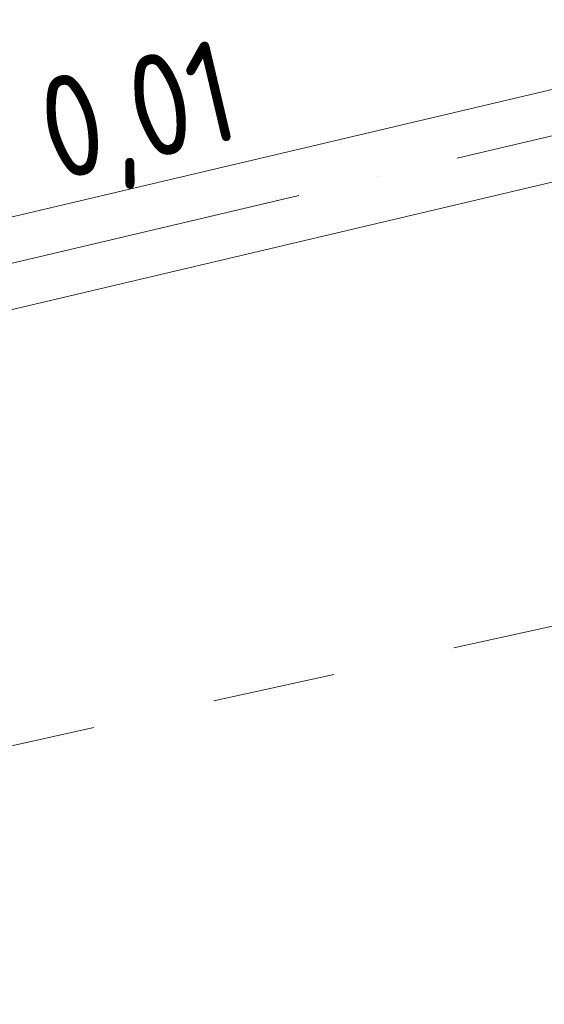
# Model space of a CAD drawing. Header units: millimetres. Extents: x -121 to 29920, y 1231 to 31888.
# Tile 3 of 106: x 8275 to 8916, y 7483 to 8685. Entities that reach past the tile are written whole.
import ezdxf

# ---------------------------------------------------------------- set-up
doc = ezdxf.new("R2010")
doc.units = ezdxf.units.MM
doc.linetypes.add('ADSK_Осевая', pattern=[700, 500, -100, 0, -100])
doc.linetypes.add('ADSK_Скрыто', pattern=[300, 150, -150])
for name, color, linetype, lineweight in [('G-____-____-SYMB', 111, 'ADSK_Скрыто', 20), ('P-PIPE-____-CNTR', 3, 'ADSK_Осевая', 20), ('P-PIPE-____-IDEN', 2, 'Continuous', 20), ('P-PIPE-____-OTLN', 3, 'Continuous', 20)]:
    doc.layers.add(name, color=color, linetype=linetype, lineweight=lineweight)
doc.styles.add('GOST Common_2', font='GOST_Common.ttf', dxfattribs={"width": 0.9, "height": 125})

msp = doc.modelspace()

# ---------------------------------------------------------------- linework, layer by layer
at = {"layer": 'G-____-____-SYMB'}
msp.add_line((10123.3, 8209.7), (5852.4, 7263.9), dxfattribs=at)
at = {"layer": 'P-PIPE-____-CNTR', "color": 9}
for p in [(9297.3, 8631), (9295.8, 8630.7)]:
    msp.add_line(p, (6920.4, 8070.1), dxfattribs=at)
at = {"layer": 'P-PIPE-____-OTLN', "color": 22}
for p, q in [((9285.9, 8684.8), (6869.2, 8114.5)), ((6894.5, 8007.4), (9311.2, 8577.8))]:
    msp.add_line(p, q, dxfattribs=at)

# ---------------------------------------------------------------- texts
at = {"layer": 'P-PIPE-____-IDEN', "lineweight": 9, "insert": (8289.2, 8608.3), "char_height": 125, "width": 310.253, "attachment_point": 1, "rotation": 13.2787, "style": 'GOST Common_2'}
msp.add_mtext('0,01', dxfattribs=at)

doc.saveas('drawing.dxf')
